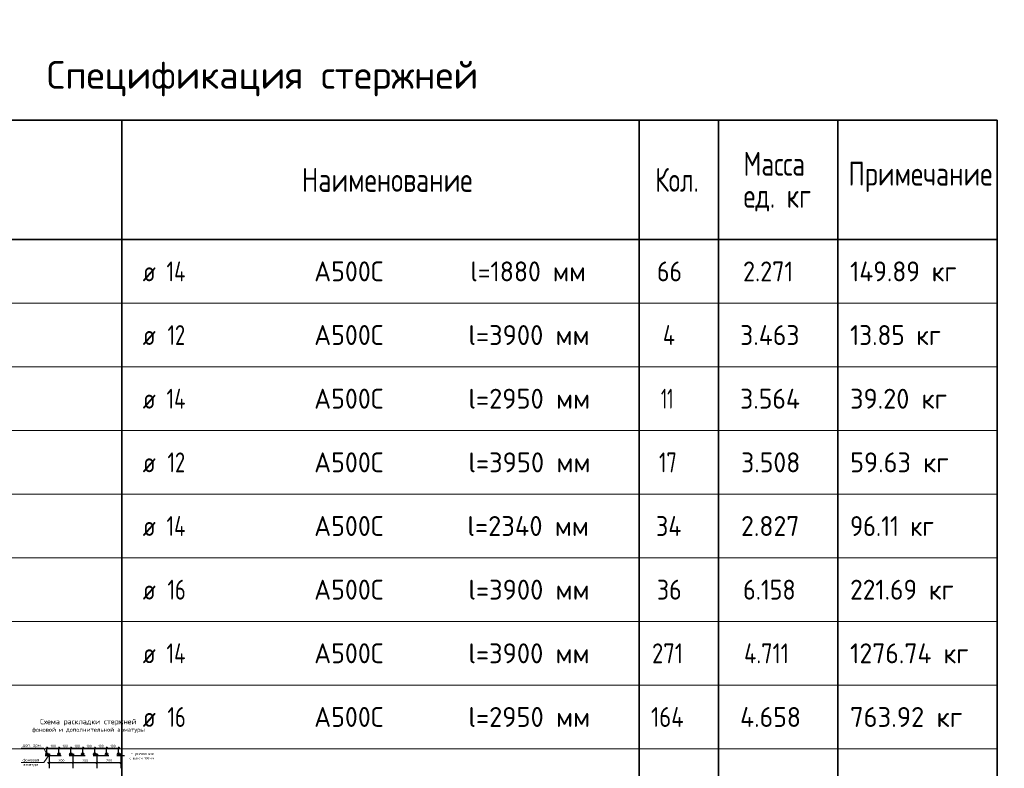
# Model space of a CAD drawing. Header units: metres. Extents: x -38 to 100, y -15 to 19.
# Tile 62 of 63: x 76 to 88, y 8 to 17. Entities that reach past the tile are written whole.
import ezdxf

# ---------------------------------------------------------------- set-up
doc = ezdxf.new("R2010")
doc.units = ezdxf.units.M
doc.header["$PDMODE"] = 65
doc.linetypes.add('______2', pattern=[0.27, 0.2, -0.07])
doc.layers.add('XR$4$_3898', color=7, linetype='Continuous')
doc.layers.add('XR$4$Размерная линия_ общее', color=7, linetype='Continuous', lineweight=13)
doc.styles.add('ISOCPEUR', font='txt')
doc.dimstyles.new('DIMSTYLE_8', dxfattribs={"dimtxt": 0.033, "dimasz": 0.0375, "dimexe": 0, "dimexo": 0, "dimgap": 0.0165, "dimtad": 2, "dimdec": 0, "dimlfac": 1000, "dimrnd": 1, "dimzin": 12, "dimdsep": 46, "dimtxsty": 'ISOCPEUR', "dimblk1": 'ALL_ML_STRICH', "dimblk2": 'ALL_ML_STRICH', "dimsah": 1, "dimcen": 0, "dimclrd": 7, "dimclre": 256, "dimclrt": 7, "dimadec": 0, "dimazin": 0, "dimtfac": 1, "dimtdec": 0, "dimtix": 1, "dimtmove": 2, "dimatfit": 3, "dimfxl": 0, "dimtzin": 0, "dimlwd": 0, "dimlwe": -3, "dimarcsym": 0})
doc.dimstyles.new('DIMSTYLE_9', dxfattribs={"dimtxt": 0.033, "dimasz": 0.0375, "dimexe": 0, "dimexo": 0, "dimgap": 0.0165, "dimtad": 2, "dimdec": 0, "dimlfac": 1000, "dimrnd": 1, "dimzin": 12, "dimdsep": 46, "dimtxsty": 'ISOCPEUR', "dimblk1": 'ALL_ML_STRICH', "dimblk2": 'ALL_ML_STRICH', "dimsah": 1, "dimcen": 0, "dimclrd": 7, "dimclre": 256, "dimclrt": 7, "dimadec": 0, "dimazin": 0, "dimtfac": 1, "dimtdec": 0, "dimtix": 1, "dimtmove": 2, "dimatfit": 3, "dimfxl": 0, "dimtzin": 0, "dimlwd": 0, "dimlwe": -3, "dimarcsym": 0})

# ---------------------------------------------------------------- blocks, each defined once
blk = doc.blocks.new('ALL_ML_STRICH')
at = {"color": 0, "linetype": 'ByBlock', "lineweight": -2}
for p, q in [((-1, 0), (0.5, 0)), ((-0.3, -0.3), (0.3, 0.3)), ((0, -0.5), (0, 0.5))]:
    blk.add_line(p, q, dxfattribs=at)
blk = doc.blocks.new('*D282')
at = {"layer": 'DEFPOINTS', "color": 7, "linetype": 'Continuous', "lineweight": 13, "transparency": 33554687}
for p in [(76.142, 8.16), (76.142, 8.082), (76.292, 8.082)]:
    blk.add_point(p, dxfattribs=at)
at = {"layer": 'XR$4$Размерная линия_ общее', "color": 253, "linetype": 'Continuous', "lineweight": -2, "true_color": 0xa0a0a0, "transparency": 33554687}
for p, q in [((76.142, 8.105), (76.142, 8.16)), ((76.292, 8.105), (76.292, 8.16))]:
    blk.add_line(p, q, dxfattribs=at)
at = {"layer": 'XR$4$Размерная линия_ общее', "color": 7, "linetype": 'Continuous', "lineweight": -2, "transparency": 33554687}
blk.add_line((76.142, 8.16), (76.292, 8.16), dxfattribs=at)
at = {"layer": 'XR$4$Размерная линия_ общее', "color": 7, "linetype": 'Continuous', "lineweight": 13, "transparency": 33554687, "xscale": 0.0375, "yscale": 0.0375, "zscale": 0.0375, "rotation": 180}
blk.add_blockref('ALL_ML_STRICH', (76.142, 8.16), dxfattribs=at)
at = {"layer": 'XR$4$Размерная линия_ общее', "color": 7, "linetype": 'Continuous', "lineweight": 13, "transparency": 33554687, "xscale": 0.0375, "yscale": 0.0375, "zscale": 0.0375}
blk.add_blockref('ALL_ML_STRICH', (76.292, 8.16), dxfattribs=at)
at = {"layer": 'XR$4$Размерная линия_ общее', "color": 7, "linetype": 'Continuous', "lineweight": 13, "transparency": 33554687, "insert": (76.187, 8.203), "char_height": 0.033, "width": 0.00165, "attachment_point": 1, "line_spacing_factor": 0.60241, "style": 'ISOCPEUR'}
blk.add_mtext('100', dxfattribs=at)
blk = doc.blocks.new('*D283')
at = {"layer": 'DEFPOINTS', "color": 7, "linetype": 'Continuous', "lineweight": 13, "transparency": 33554687}
for p in [(76.292, 8.16), (76.292, 8.082), (76.442, 8.082)]:
    blk.add_point(p, dxfattribs=at)
at = {"layer": 'XR$4$Размерная линия_ общее', "color": 253, "linetype": 'Continuous', "lineweight": -2, "true_color": 0xa0a0a0, "transparency": 33554687}
for p, q in [((76.292, 8.105), (76.292, 8.16)), ((76.442, 8.105), (76.442, 8.16))]:
    blk.add_line(p, q, dxfattribs=at)
at = {"layer": 'XR$4$Размерная линия_ общее', "color": 7, "linetype": 'Continuous', "lineweight": -2, "transparency": 33554687}
blk.add_line((76.292, 8.16), (76.442, 8.16), dxfattribs=at)
at = {"layer": 'XR$4$Размерная линия_ общее', "color": 7, "linetype": 'Continuous', "lineweight": 13, "transparency": 33554687, "xscale": 0.0375, "yscale": 0.0375, "zscale": 0.0375, "rotation": 180}
blk.add_blockref('ALL_ML_STRICH', (76.292, 8.16), dxfattribs=at)
at = {"layer": 'XR$4$Размерная линия_ общее', "color": 7, "linetype": 'Continuous', "lineweight": 13, "transparency": 33554687, "xscale": 0.0375, "yscale": 0.0375, "zscale": 0.0375}
blk.add_blockref('ALL_ML_STRICH', (76.442, 8.16), dxfattribs=at)
at = {"layer": 'XR$4$Размерная линия_ общее', "color": 7, "linetype": 'Continuous', "lineweight": 13, "transparency": 33554687, "insert": (76.337, 8.203), "char_height": 0.033, "width": 0.00165, "attachment_point": 1, "line_spacing_factor": 0.60241, "style": 'ISOCPEUR'}
blk.add_mtext('100', dxfattribs=at)
blk = doc.blocks.new('*D284')
at = {"layer": 'DEFPOINTS', "color": 7, "linetype": 'Continuous', "lineweight": 13, "transparency": 33554687}
for p in [(76.442, 8.16), (76.442, 8.082), (76.592, 8.082)]:
    blk.add_point(p, dxfattribs=at)
at = {"layer": 'XR$4$Размерная линия_ общее', "color": 253, "linetype": 'Continuous', "lineweight": -2, "true_color": 0xa0a0a0, "transparency": 33554687}
for p, q in [((76.442, 8.105), (76.442, 8.16)), ((76.592, 8.105), (76.592, 8.16))]:
    blk.add_line(p, q, dxfattribs=at)
at = {"layer": 'XR$4$Размерная линия_ общее', "color": 7, "linetype": 'Continuous', "lineweight": -2, "transparency": 33554687}
blk.add_line((76.442, 8.16), (76.592, 8.16), dxfattribs=at)
at = {"layer": 'XR$4$Размерная линия_ общее', "color": 7, "linetype": 'Continuous', "lineweight": 13, "transparency": 33554687, "xscale": 0.0375, "yscale": 0.0375, "zscale": 0.0375, "rotation": 180}
blk.add_blockref('ALL_ML_STRICH', (76.442, 8.16), dxfattribs=at)
at = {"layer": 'XR$4$Размерная линия_ общее', "color": 7, "linetype": 'Continuous', "lineweight": 13, "transparency": 33554687, "xscale": 0.0375, "yscale": 0.0375, "zscale": 0.0375}
blk.add_blockref('ALL_ML_STRICH', (76.592, 8.16), dxfattribs=at)
at = {"layer": 'XR$4$Размерная линия_ общее', "color": 7, "linetype": 'Continuous', "lineweight": 13, "transparency": 33554687, "insert": (76.487, 8.203), "char_height": 0.033, "width": 0.00165, "attachment_point": 1, "line_spacing_factor": 0.60241, "style": 'ISOCPEUR'}
blk.add_mtext('100', dxfattribs=at)
blk = doc.blocks.new('*D285')
at = {"layer": 'DEFPOINTS', "color": 7, "linetype": 'Continuous', "lineweight": 13, "transparency": 33554687}
for p in [(76.592, 8.16), (76.592, 8.082), (76.742, 8.082)]:
    blk.add_point(p, dxfattribs=at)
at = {"layer": 'XR$4$Размерная линия_ общее', "color": 253, "linetype": 'Continuous', "lineweight": -2, "true_color": 0xa0a0a0, "transparency": 33554687}
for p, q in [((76.592, 8.105), (76.592, 8.16)), ((76.742, 8.105), (76.742, 8.16))]:
    blk.add_line(p, q, dxfattribs=at)
at = {"layer": 'XR$4$Размерная линия_ общее', "color": 7, "linetype": 'Continuous', "lineweight": -2, "transparency": 33554687}
blk.add_line((76.592, 8.16), (76.742, 8.16), dxfattribs=at)
at = {"layer": 'XR$4$Размерная линия_ общее', "color": 7, "linetype": 'Continuous', "lineweight": 13, "transparency": 33554687, "xscale": 0.0375, "yscale": 0.0375, "zscale": 0.0375, "rotation": 180}
blk.add_blockref('ALL_ML_STRICH', (76.592, 8.16), dxfattribs=at)
at = {"layer": 'XR$4$Размерная линия_ общее', "color": 7, "linetype": 'Continuous', "lineweight": 13, "transparency": 33554687, "xscale": 0.0375, "yscale": 0.0375, "zscale": 0.0375}
blk.add_blockref('ALL_ML_STRICH', (76.742, 8.16), dxfattribs=at)
at = {"layer": 'XR$4$Размерная линия_ общее', "color": 7, "linetype": 'Continuous', "lineweight": 13, "transparency": 33554687, "insert": (76.637, 8.203), "char_height": 0.033, "width": 0.00165, "attachment_point": 1, "line_spacing_factor": 0.60241, "style": 'ISOCPEUR'}
blk.add_mtext('100', dxfattribs=at)
blk = doc.blocks.new('*D286')
at = {"layer": 'DEFPOINTS', "color": 7, "linetype": 'Continuous', "lineweight": 13, "transparency": 33554687}
for p in [(76.742, 8.16), (76.742, 8.082), (76.892, 8.082)]:
    blk.add_point(p, dxfattribs=at)
at = {"layer": 'XR$4$Размерная линия_ общее', "color": 253, "linetype": 'Continuous', "lineweight": -2, "true_color": 0xa0a0a0, "transparency": 33554687}
for p, q in [((76.742, 8.105), (76.742, 8.16)), ((76.892, 8.105), (76.892, 8.16))]:
    blk.add_line(p, q, dxfattribs=at)
at = {"layer": 'XR$4$Размерная линия_ общее', "color": 7, "linetype": 'Continuous', "lineweight": -2, "transparency": 33554687}
blk.add_line((76.742, 8.16), (76.892, 8.16), dxfattribs=at)
at = {"layer": 'XR$4$Размерная линия_ общее', "color": 7, "linetype": 'Continuous', "lineweight": 13, "transparency": 33554687, "xscale": 0.0375, "yscale": 0.0375, "zscale": 0.0375, "rotation": 180}
blk.add_blockref('ALL_ML_STRICH', (76.742, 8.16), dxfattribs=at)
at = {"layer": 'XR$4$Размерная линия_ общее', "color": 7, "linetype": 'Continuous', "lineweight": 13, "transparency": 33554687, "xscale": 0.0375, "yscale": 0.0375, "zscale": 0.0375}
blk.add_blockref('ALL_ML_STRICH', (76.892, 8.16), dxfattribs=at)
at = {"layer": 'XR$4$Размерная линия_ общее', "color": 7, "linetype": 'Continuous', "lineweight": 13, "transparency": 33554687, "insert": (76.787, 8.203), "char_height": 0.033, "width": 0.00165, "attachment_point": 1, "line_spacing_factor": 0.60241, "style": 'ISOCPEUR'}
blk.add_mtext('100', dxfattribs=at)
blk = doc.blocks.new('*D287')
at = {"layer": 'DEFPOINTS', "color": 7, "linetype": 'Continuous', "lineweight": 13, "transparency": 33554687}
for p in [(76.892, 8.16), (76.892, 8.082), (77.042, 8.082)]:
    blk.add_point(p, dxfattribs=at)
at = {"layer": 'XR$4$Размерная линия_ общее', "color": 253, "linetype": 'Continuous', "lineweight": -2, "true_color": 0xa0a0a0, "transparency": 33554687}
for p, q in [((76.892, 8.105), (76.892, 8.16)), ((77.042, 8.105), (77.042, 8.16))]:
    blk.add_line(p, q, dxfattribs=at)
at = {"layer": 'XR$4$Размерная линия_ общее', "color": 7, "linetype": 'Continuous', "lineweight": -2, "transparency": 33554687}
blk.add_line((76.892, 8.16), (77.042, 8.16), dxfattribs=at)
at = {"layer": 'XR$4$Размерная линия_ общее', "color": 7, "linetype": 'Continuous', "lineweight": 13, "transparency": 33554687, "xscale": 0.0375, "yscale": 0.0375, "zscale": 0.0375, "rotation": 180}
blk.add_blockref('ALL_ML_STRICH', (76.892, 8.16), dxfattribs=at)
at = {"layer": 'XR$4$Размерная линия_ общее', "color": 7, "linetype": 'Continuous', "lineweight": 13, "transparency": 33554687, "xscale": 0.0375, "yscale": 0.0375, "zscale": 0.0375}
blk.add_blockref('ALL_ML_STRICH', (77.042, 8.16), dxfattribs=at)
at = {"layer": 'XR$4$Размерная линия_ общее', "color": 7, "linetype": 'Continuous', "lineweight": 13, "transparency": 33554687, "insert": (76.937, 8.203), "char_height": 0.033, "width": 0.00165, "attachment_point": 1, "line_spacing_factor": 0.60241, "style": 'ISOCPEUR'}
blk.add_mtext('100', dxfattribs=at)
blk = doc.blocks.new('*D288')
at = {"layer": 'DEFPOINTS', "color": 7, "linetype": 'Continuous', "lineweight": 13, "transparency": 33554687}
for p in [(76.169, 8.076), (76.469, 8.076), (76.169, 7.979)]:
    blk.add_point(p, dxfattribs=at)
at = {"layer": 'XR$4$Размерная линия_ общее', "color": 253, "linetype": 'Continuous', "lineweight": -2, "true_color": 0xa0a0a0, "transparency": 33554687}
for p, q in [((76.169, 8.054), (76.169, 7.979)), ((76.469, 8.054), (76.469, 7.979))]:
    blk.add_line(p, q, dxfattribs=at)
at = {"layer": 'XR$4$Размерная линия_ общее', "color": 7, "linetype": 'Continuous', "lineweight": -2, "transparency": 33554687}
blk.add_line((76.169, 7.979), (76.469, 7.979), dxfattribs=at)
at = {"layer": 'XR$4$Размерная линия_ общее', "color": 7, "linetype": 'Continuous', "lineweight": 13, "transparency": 33554687, "xscale": 0.0375, "yscale": 0.0375, "zscale": 0.0375, "rotation": 180}
blk.add_blockref('ALL_ML_STRICH', (76.169, 7.979), dxfattribs=at)
at = {"layer": 'XR$4$Размерная линия_ общее', "color": 7, "linetype": 'Continuous', "lineweight": 13, "transparency": 33554687, "xscale": 0.0375, "yscale": 0.0375, "zscale": 0.0375}
blk.add_blockref('ALL_ML_STRICH', (76.469, 7.979), dxfattribs=at)
at = {"layer": 'XR$4$Размерная линия_ общее', "color": 7, "linetype": 'Continuous', "lineweight": 13, "transparency": 33554687, "insert": (76.286, 8.022), "char_height": 0.033, "width": 0.00165, "attachment_point": 1, "line_spacing_factor": 0.60241, "style": 'ISOCPEUR'}
blk.add_mtext('200', dxfattribs=at)
blk = doc.blocks.new('*D289')
at = {"layer": 'DEFPOINTS', "color": 7, "linetype": 'Continuous', "lineweight": 13, "transparency": 33554687}
for p in [(76.469, 8.076), (76.769, 8.076), (76.469, 7.979)]:
    blk.add_point(p, dxfattribs=at)
at = {"layer": 'XR$4$Размерная линия_ общее', "color": 253, "linetype": 'Continuous', "lineweight": -2, "true_color": 0xa0a0a0, "transparency": 33554687}
for p, q in [((76.469, 8.054), (76.469, 7.979)), ((76.769, 8.054), (76.769, 7.979))]:
    blk.add_line(p, q, dxfattribs=at)
at = {"layer": 'XR$4$Размерная линия_ общее', "color": 7, "linetype": 'Continuous', "lineweight": -2, "transparency": 33554687}
blk.add_line((76.469, 7.979), (76.769, 7.979), dxfattribs=at)
at = {"layer": 'XR$4$Размерная линия_ общее', "color": 7, "linetype": 'Continuous', "lineweight": 13, "transparency": 33554687, "xscale": 0.0375, "yscale": 0.0375, "zscale": 0.0375, "rotation": 180}
blk.add_blockref('ALL_ML_STRICH', (76.469, 7.979), dxfattribs=at)
at = {"layer": 'XR$4$Размерная линия_ общее', "color": 7, "linetype": 'Continuous', "lineweight": 13, "transparency": 33554687, "xscale": 0.0375, "yscale": 0.0375, "zscale": 0.0375}
blk.add_blockref('ALL_ML_STRICH', (76.769, 7.979), dxfattribs=at)
at = {"layer": 'XR$4$Размерная линия_ общее', "color": 7, "linetype": 'Continuous', "lineweight": 13, "transparency": 33554687, "insert": (76.586, 8.022), "char_height": 0.033, "width": 0.00165, "attachment_point": 1, "line_spacing_factor": 0.60241, "style": 'ISOCPEUR'}
blk.add_mtext('200', dxfattribs=at)
blk = doc.blocks.new('*D290')
at = {"layer": 'DEFPOINTS', "color": 7, "linetype": 'Continuous', "lineweight": 13, "transparency": 33554687}
for p in [(76.769, 8.076), (77.069, 8.076), (76.769, 7.979)]:
    blk.add_point(p, dxfattribs=at)
at = {"layer": 'XR$4$Размерная линия_ общее', "color": 253, "linetype": 'Continuous', "lineweight": -2, "true_color": 0xa0a0a0, "transparency": 33554687}
for p, q in [((76.769, 8.054), (76.769, 7.979)), ((77.069, 8.054), (77.069, 7.979))]:
    blk.add_line(p, q, dxfattribs=at)
at = {"layer": 'XR$4$Размерная линия_ общее', "color": 7, "linetype": 'Continuous', "lineweight": -2, "transparency": 33554687}
blk.add_line((76.769, 7.979), (77.069, 7.979), dxfattribs=at)
at = {"layer": 'XR$4$Размерная линия_ общее', "color": 7, "linetype": 'Continuous', "lineweight": 13, "transparency": 33554687, "xscale": 0.0375, "yscale": 0.0375, "zscale": 0.0375, "rotation": 180}
blk.add_blockref('ALL_ML_STRICH', (76.769, 7.979), dxfattribs=at)
at = {"layer": 'XR$4$Размерная линия_ общее', "color": 7, "linetype": 'Continuous', "lineweight": 13, "transparency": 33554687, "xscale": 0.0375, "yscale": 0.0375, "zscale": 0.0375}
blk.add_blockref('ALL_ML_STRICH', (77.069, 7.979), dxfattribs=at)
at = {"layer": 'XR$4$Размерная линия_ общее', "color": 7, "linetype": 'Continuous', "lineweight": 13, "transparency": 33554687, "insert": (76.886, 8.022), "char_height": 0.033, "width": 0.00165, "attachment_point": 1, "line_spacing_factor": 0.60241, "style": 'ISOCPEUR'}
blk.add_mtext('200', dxfattribs=at)

msp = doc.modelspace()

# ---------------------------------------------------------------- hatches: boundary and pattern name
at = {"linetype": 'Continuous', "lineweight": 25, "true_color": 0xa2a2a2, "transparency": 33554687}
for points in [[(76.1539, 8.0913), (76.1526, 8.0928), (76.1511, 8.0941), (76.1495, 8.0952), (76.1477, 8.096), (76.1458, 8.0967), (76.1439, 8.097), (76.142, 8.0972), (76.14, 8.097), (76.1381, 8.0967), (76.1362, 8.096), (76.1345, 8.0952), (76.1328, 8.0941), (76.1314, 8.0928), (76.1301, 8.0913), (76.129, 8.0897), (76.1281, 8.0879), (76.1275, 8.0861), (76.1271, 8.0841), (76.127, 8.0822), (76.1271, 8.0802), (76.1275, 8.0783), (76.1281, 8.0764), (76.129, 8.0747), (76.1301, 8.073), (76.1314, 8.0716), (76.1328, 8.0703), (76.1345, 8.0692), (76.1362, 8.0683), (76.1381, 8.0677), (76.14, 8.0673), (76.142, 8.0672), (76.1439, 8.0673), (76.1458, 8.0677), (76.1477, 8.0683), (76.1495, 8.0692), (76.1511, 8.0703), (76.1526, 8.0716), (76.1539, 8.073), (76.155, 8.0747), (76.1558, 8.0764), (76.1565, 8.0783), (76.1568, 8.0802), (76.157, 8.0822), (76.1568, 8.0841), (76.1565, 8.0861), (76.1558, 8.0879), (76.155, 8.0897)], [(76.3039, 8.0913), (76.3026, 8.0928), (76.3011, 8.0941), (76.2995, 8.0952), (76.2977, 8.096), (76.2958, 8.0967), (76.2939, 8.097), (76.292, 8.0972), (76.29, 8.097), (76.2881, 8.0967), (76.2862, 8.096), (76.2845, 8.0952), (76.2828, 8.0941), (76.2814, 8.0928), (76.2801, 8.0913), (76.279, 8.0897), (76.2781, 8.0879), (76.2775, 8.0861), (76.2771, 8.0841), (76.277, 8.0822), (76.2771, 8.0802), (76.2775, 8.0783), (76.2781, 8.0764), (76.279, 8.0747), (76.2801, 8.073), (76.2814, 8.0716), (76.2828, 8.0703), (76.2845, 8.0692), (76.2862, 8.0683), (76.2881, 8.0677), (76.29, 8.0673), (76.292, 8.0672), (76.2939, 8.0673), (76.2958, 8.0677), (76.2977, 8.0683), (76.2995, 8.0692), (76.3011, 8.0703), (76.3026, 8.0716), (76.3039, 8.073), (76.305, 8.0747), (76.3058, 8.0764), (76.3065, 8.0783), (76.3068, 8.0802), (76.307, 8.0822), (76.3068, 8.0841), (76.3065, 8.0861), (76.3058, 8.0879), (76.305, 8.0897)], [(76.4539, 8.0913), (76.4526, 8.0928), (76.4511, 8.0941), (76.4495, 8.0952), (76.4477, 8.096), (76.4458, 8.0967), (76.4439, 8.097), (76.442, 8.0972), (76.44, 8.097), (76.4381, 8.0967), (76.4362, 8.096), (76.4345, 8.0952), (76.4328, 8.0941), (76.4314, 8.0928), (76.4301, 8.0913), (76.429, 8.0897), (76.4281, 8.0879), (76.4275, 8.0861), (76.4271, 8.0841), (76.427, 8.0822), (76.4271, 8.0802), (76.4275, 8.0783), (76.4281, 8.0764), (76.429, 8.0747), (76.4301, 8.073), (76.4314, 8.0716), (76.4328, 8.0703), (76.4345, 8.0692), (76.4362, 8.0683), (76.4381, 8.0677), (76.44, 8.0673), (76.442, 8.0672), (76.4439, 8.0673), (76.4458, 8.0677), (76.4477, 8.0683), (76.4495, 8.0692), (76.4511, 8.0703), (76.4526, 8.0716), (76.4539, 8.073), (76.455, 8.0747), (76.4558, 8.0764), (76.4565, 8.0783), (76.4568, 8.0802), (76.457, 8.0822), (76.4568, 8.0841), (76.4565, 8.0861), (76.4558, 8.0879), (76.455, 8.0897)], [(76.6039, 8.0913), (76.6026, 8.0928), (76.6011, 8.0941), (76.5995, 8.0952), (76.5977, 8.096), (76.5958, 8.0967), (76.5939, 8.097), (76.592, 8.0972), (76.59, 8.097), (76.5881, 8.0967), (76.5862, 8.096), (76.5845, 8.0952), (76.5828, 8.0941), (76.5814, 8.0928), (76.5801, 8.0913), (76.579, 8.0897), (76.5781, 8.0879), (76.5775, 8.0861), (76.5771, 8.0841), (76.577, 8.0822), (76.5771, 8.0802), (76.5775, 8.0783), (76.5781, 8.0764), (76.579, 8.0747), (76.5801, 8.073), (76.5814, 8.0716), (76.5828, 8.0703), (76.5845, 8.0692), (76.5862, 8.0683), (76.5881, 8.0677), (76.59, 8.0673), (76.592, 8.0672), (76.5939, 8.0673), (76.5958, 8.0677), (76.5977, 8.0683), (76.5995, 8.0692), (76.6011, 8.0703), (76.6026, 8.0716), (76.6039, 8.073), (76.605, 8.0747), (76.6058, 8.0764), (76.6065, 8.0783), (76.6068, 8.0802), (76.607, 8.0822), (76.6068, 8.0841), (76.6065, 8.0861), (76.6058, 8.0879), (76.605, 8.0897)], [(76.7539, 8.0913), (76.7526, 8.0928), (76.7511, 8.0941), (76.7495, 8.0952), (76.7477, 8.096), (76.7458, 8.0967), (76.7439, 8.097), (76.742, 8.0972), (76.74, 8.097), (76.7381, 8.0967), (76.7362, 8.096), (76.7345, 8.0952), (76.7328, 8.0941), (76.7314, 8.0928), (76.7301, 8.0913), (76.729, 8.0897), (76.7281, 8.0879), (76.7275, 8.0861), (76.7271, 8.0841), (76.727, 8.0822), (76.7271, 8.0802), (76.7275, 8.0783), (76.7281, 8.0764), (76.729, 8.0747), (76.7301, 8.073), (76.7314, 8.0716), (76.7328, 8.0703), (76.7345, 8.0692), (76.7362, 8.0683), (76.7381, 8.0677), (76.74, 8.0673), (76.742, 8.0672), (76.7439, 8.0673), (76.7458, 8.0677), (76.7477, 8.0683), (76.7495, 8.0692), (76.7511, 8.0703), (76.7526, 8.0716), (76.7539, 8.073), (76.755, 8.0747), (76.7558, 8.0764), (76.7565, 8.0783), (76.7568, 8.0802), (76.757, 8.0822), (76.7568, 8.0841), (76.7565, 8.0861), (76.7558, 8.0879), (76.755, 8.0897)], [(76.9039, 8.0913), (76.9026, 8.0928), (76.9011, 8.0941), (76.8995, 8.0952), (76.8977, 8.096), (76.8958, 8.0967), (76.8939, 8.097), (76.892, 8.0972), (76.89, 8.097), (76.8881, 8.0967), (76.8862, 8.096), (76.8845, 8.0952), (76.8828, 8.0941), (76.8814, 8.0928), (76.8801, 8.0913), (76.879, 8.0897), (76.8781, 8.0879), (76.8775, 8.0861), (76.8771, 8.0841), (76.877, 8.0822), (76.8771, 8.0802), (76.8775, 8.0783), (76.8781, 8.0764), (76.879, 8.0747), (76.8801, 8.073), (76.8814, 8.0716), (76.8828, 8.0703), (76.8845, 8.0692), (76.8862, 8.0683), (76.8881, 8.0677), (76.89, 8.0673), (76.892, 8.0672), (76.8939, 8.0673), (76.8958, 8.0677), (76.8977, 8.0683), (76.8995, 8.0692), (76.9011, 8.0703), (76.9026, 8.0716), (76.9039, 8.073), (76.905, 8.0747), (76.9058, 8.0764), (76.9065, 8.0783), (76.9068, 8.0802), (76.907, 8.0822), (76.9068, 8.0841), (76.9065, 8.0861), (76.9058, 8.0879), (76.905, 8.0897)], [(77.0539, 8.0913), (77.0526, 8.0928), (77.0511, 8.0941), (77.0495, 8.0952), (77.0477, 8.096), (77.0458, 8.0967), (77.0439, 8.097), (77.042, 8.0972), (77.04, 8.097), (77.0381, 8.0967), (77.0362, 8.096), (77.0345, 8.0952), (77.0328, 8.0941), (77.0314, 8.0928), (77.0301, 8.0913), (77.029, 8.0897), (77.0281, 8.0879), (77.0275, 8.0861), (77.0271, 8.0841), (77.027, 8.0822), (77.0271, 8.0802), (77.0275, 8.0783), (77.0281, 8.0764), (77.029, 8.0747), (77.0301, 8.073), (77.0314, 8.0716), (77.0328, 8.0703), (77.0345, 8.0692), (77.0362, 8.0683), (77.0381, 8.0677), (77.04, 8.0673), (77.042, 8.0672), (77.0439, 8.0673), (77.0458, 8.0677), (77.0477, 8.0683), (77.0495, 8.0692), (77.0511, 8.0703), (77.0526, 8.0716), (77.0539, 8.073), (77.055, 8.0747), (77.0558, 8.0764), (77.0565, 8.0783), (77.0568, 8.0802), (77.057, 8.0822), (77.0568, 8.0841), (77.0565, 8.0861), (77.0558, 8.0879), (77.055, 8.0897)]]:
    msp.add_hatch(color=253, dxfattribs=at).paths.add_polyline_path(points)

# ---------------------------------------------------------------- linework, layer by layer
at = {"color": 7, "linetype": 'Continuous', "lineweight": 35, "transparency": 33554687}
for p, q in [((88.0842, 16.0519), (69.5842, 16.0519)), ((77.0842, 16.0519), (77.0842, 14.5519)), ((83.5842, 16.0519), (83.5842, 14.5519)), ((84.5842, 16.0519), (84.5842, 14.5519)), ((86.0842, 16.0519), (86.0842, 14.5519)), ((88.0842, 16.0519), (88.0842, 14.5519)), ((88.0842, 14.5519), (69.5842, 14.5519)), ((77.0842, 14.5519), (77.0842, 13.7519)), ((83.5842, 14.5519), (83.5842, 13.7519)), ((84.5842, 14.5519), (84.5842, 13.7519)), ((86.0842, 14.5519), (86.0842, 13.7519)), ((88.0842, 14.5519), (88.0842, 13.7519)), ((77.0842, 13.7519), (77.0842, 12.9519)), ((83.5842, 13.7519), (83.5842, 12.9519)), ((84.5842, 13.7519), (84.5842, 12.9519)), ((86.0842, 13.7519), (86.0842, 12.9519)), ((88.0842, 13.7519), (88.0842, 12.9519)), ((77.0842, 12.9519), (77.0842, 12.1519)), ((83.5842, 12.9519), (83.5842, 12.1519)), ((84.5842, 12.9519), (84.5842, 12.1519)), ((86.0842, 12.9519), (86.0842, 12.1519)), ((88.0842, 12.9519), (88.0842, 12.1519)), ((77.0842, 12.1519), (77.0842, 11.3519)), ((83.5842, 12.1519), (83.5842, 11.3519)), ((84.5842, 12.1519), (84.5842, 11.3519)), ((86.0842, 12.1519), (86.0842, 11.3519)), ((88.0842, 12.1519), (88.0842, 11.3519)), ((77.0842, 11.3519), (77.0842, 10.5519)), ((83.5842, 11.3519), (83.5842, 10.5519)), ((84.5842, 11.3519), (84.5842, 10.5519)), ((86.0842, 11.3519), (86.0842, 10.5519)), ((88.0842, 11.3519), (88.0842, 10.5519)), ((77.0842, 10.5519), (77.0842, 9.7519)), ((83.5842, 10.5519), (83.5842, 9.7519)), ((84.5842, 10.5519), (84.5842, 9.7519)), ((86.0842, 10.5519), (86.0842, 9.7519)), ((88.0842, 10.5519), (88.0842, 9.7519)), ((77.0842, 9.7519), (77.0842, 8.9519)), ((83.5842, 9.7519), (83.5842, 8.9519)), ((84.5842, 9.7519), (84.5842, 8.9519)), ((86.0842, 9.7519), (86.0842, 8.9519)), ((88.0842, 9.7519), (88.0842, 8.9519)), ((77.0842, 8.9519), (77.0842, 8.1519)), ((83.5842, 8.9519), (83.5842, 8.1519)), ((84.5842, 8.9519), (84.5842, 8.1519)), ((86.0842, 8.9519), (86.0842, 8.1519)), ((88.0842, 8.9519), (88.0842, 8.1519)), ((77.0842, 8.1519), (77.0842, 7.3519)), ((83.5842, 8.1519), (83.5842, 7.3519)), ((84.5842, 8.1519), (84.5842, 7.3519)), ((86.0842, 8.1519), (86.0842, 7.3519)), ((88.0842, 8.1519), (88.0842, 7.3519))]:
    msp.add_line(p, q, dxfattribs=at)
at = {"color": 7, "linetype": 'Continuous', "lineweight": 13, "transparency": 33554687}
for p, q in [((88.0842, 13.7519), (69.5842, 13.7519)), ((88.0842, 12.9519), (69.5842, 12.9519)), ((88.0842, 12.1519), (69.5842, 12.1519)), ((88.0842, 11.3519), (69.5842, 11.3519)), ((88.0842, 10.5519), (69.5842, 10.5519)), ((88.0842, 9.7519), (69.5842, 9.7519)), ((88.0842, 8.9519), (69.5842, 8.9519)), ((88.0842, 8.1519), (69.5842, 8.1519))]:
    msp.add_line(p, q, dxfattribs=at)
at = {"color": 8, "linetype": '______2', "lineweight": -3, "true_color": 0x737373, "transparency": 33554687}
msp.add_line((76.121, 8.0672), (77.117, 8.0672), dxfattribs=at)
at = {"color": 7, "linetype": 'Continuous', "lineweight": 13, "transparency": 33554687}
for points in [[(75.8169, 8.1596), (76.1005, 8.1596), (76.142, 8.0822)], [(75.8169, 7.9792), (76.1039, 7.9792), (76.169, 8.0762)]]:
    msp.add_lwpolyline(points, dxfattribs=at)
at = {"layer": 'XR$4$_3898', "color": 7, "linetype": 'Continuous', "lineweight": 35, "transparency": 33554687}
for centre, radius in [((76.142, 8.0822), 0.015), ((76.169, 8.0762), 0.009), ((76.292, 8.0822), 0.015), ((76.442, 8.0822), 0.015), ((76.469, 8.0762), 0.009), ((76.592, 8.0822), 0.015), ((76.742, 8.0822), 0.015), ((76.769, 8.0762), 0.009), ((76.892, 8.0822), 0.015), ((77.042, 8.0822), 0.015), ((77.069, 8.0762), 0.009)]:
    msp.add_circle(centre, radius, dxfattribs=at)
at = {"layer": 'XR$4$Размерная линия_ общее', "color": 253, "linetype": 'Continuous', "lineweight": -3, "true_color": 0xa0a0a0, "transparency": 33554687}
for p, q in [((76.169, 7.9792), (76.169, 7.9072)), ((76.469, 7.9792), (76.469, 7.9072)), ((76.769, 7.9792), (76.769, 7.9072)), ((77.069, 7.9792), (77.069, 7.9072))]:
    msp.add_line(p, q, dxfattribs=at)

# ---------------------------------------------------------------- texts
at = {"color": 7, "linetype": 'Continuous', "lineweight": 35, "transparency": 33554687, "attachment_point": 7, "style": 'ISOCPEUR'}
for s, insert, char_height, width in [('\\W0.99;Спецификация стержней', (76.1392, 16.3519), 0.35, 5.559674), ('\\W0.76;Масса', (84.8969, 15.3542), 0.3, 1.001696), ('\\W0.78;Наименование', (79.3455, 15.1519), 0.3, 2.22783), ('\\W0.74;Кол.', (83.7875, 15.1519), 0.3, 0.710583), ('\\W0.78;Примечание', (86.215, 15.1489), 0.3, 1.867518), ('\\W0.76;ед. кг', (84.8969, 14.9042), 0.3, 1.001193), ('\\W0.76;14', (77.6444, 14.0269), 0.25, 0.420468), ('\\W0.95;А500С', (79.5002, 14.0269), 0.25, 1.042909), ('\\W0.94;l=1880 мм', (81.4642, 14.0269), 0.25, 1.591262), ('\\W0.87;66', (83.8092, 14.0269), 0.25, 0.45901), ('\\W0.88;2.271', (84.8917, 14.0269), 0.25, 0.834261), ('\\W0.93;149.89 кг', (86.2367, 14.0269), 0.25, 1.5409), ('\\W0.82;ø', (77.3461, 14.0269), 0.25, 0.327205), ('\\W0.97;l=3900 мм', (81.4392, 13.2269), 0.25, 1.64508), ('\\W0.82;ø', (77.3461, 13.2269), 0.25, 0.327205), ('\\W0.75;12', (77.6569, 13.2269), 0.25, 0.393567), ('\\W0.95;А500С', (79.5002, 13.2269), 0.25, 1.042909), ('\\W0.80;4', (83.8842, 13.2269), 0.25, 0.299861), ('\\W0.94;3.463', (84.8542, 13.2269), 0.25, 0.916955), ('\\W0.92;13.85 кг', (86.2367, 13.2269), 0.25, 1.339754), ('\\W0.76;14', (77.6444, 12.4269), 0.25, 0.420468), ('\\W0.95;А500С', (79.5002, 12.4269), 0.25, 1.042909), ('\\W0.97;l=2950 мм', (81.4392, 12.4269), 0.25, 1.64508), ('\\W0.62;11', (83.8592, 12.4269), 0.25, 0.328125), ('\\W0.94;3.564', (84.8542, 12.4269), 0.25, 0.916955), ('\\W0.96;39.20 кг', (86.2367, 12.4269), 0.25, 1.394319), ('\\W0.82;ø', (77.3461, 12.4269), 0.25, 0.327205), ('\\W0.75;12', (77.6569, 11.6269), 0.25, 0.393567), ('\\W0.95;А500С', (79.5002, 11.6269), 0.25, 1.042909), ('\\W0.97;l=3950 мм', (81.4392, 11.6269), 0.25, 1.64508), ('\\W0.94;3.508', (84.8667, 11.6269), 0.25, 0.891677), ('\\W0.96;59.63 кг', (86.2367, 11.6269), 0.25, 1.394319), ('\\W0.82;ø', (77.3461, 11.6269), 0.25, 0.327205), ('\\W0.75;17', (83.8342, 11.6269), 0.25, 0.393567), ('\\W0.82;ø', (77.3461, 10.8269), 0.25, 0.327205), ('\\W0.76;14', (77.6444, 10.8269), 0.25, 0.420468), ('\\W0.95;А500С', (79.5002, 10.8269), 0.25, 1.042909), ('\\W0.97;l=2340 мм', (81.4267, 10.8269), 0.25, 1.670194), ('\\W0.88;34', (83.7967, 10.8269), 0.25, 0.484994), ('\\W0.94;2.827', (84.8667, 10.8269), 0.25, 0.891677), ('\\W0.89;96.11 кг', (86.2367, 10.8269), 0.25, 1.285189), ('\\W0.75;16', (77.6569, 10.0269), 0.25, 0.393567), ('\\W0.95;А500С', (79.5002, 10.0269), 0.25, 1.042909), ('\\W0.97;l=3900 мм', (81.4392, 10.0269), 0.25, 1.64508), ('\\W0.87;36', (83.8092, 10.0269), 0.25, 0.45901), ('\\W0.88;6.158', (84.8917, 10.0269), 0.25, 0.834261), ('\\W0.93;221.69 кг', (86.2367, 10.0269), 0.25, 1.515712), ('\\W0.82;ø', (77.3461, 10.0269), 0.25, 0.327205), ('\\W0.82;ø', (77.3461, 9.2269), 0.25, 0.327205), ('\\W0.76;14', (77.6444, 9.2269), 0.25, 0.420468), ('\\W0.95;А500С', (79.5002, 9.2269), 0.25, 1.042909), ('\\W0.97;l=3900 мм', (81.4392, 9.2269), 0.25, 1.64508), ('\\W0.83;271', (83.7467, 9.2269), 0.25, 0.577922), ('\\W0.82;4.711', (84.9042, 9.2269), 0.25, 0.802569), ('\\W0.94;1276.74 кг', (86.2367, 9.2269), 0.25, 1.716601), ('\\W0.75;16', (77.6569, 8.4269), 0.25, 0.393567), ('\\W0.95;А500С', (79.5002, 8.4269), 0.25, 1.042909), ('\\W0.97;l=2950 мм', (81.4392, 8.4269), 0.25, 1.64508), ('\\W0.83;164', (83.7342, 8.4269), 0.25, 0.603886), ('\\W0.94;4.658', (84.8542, 8.4269), 0.25, 0.916955), ('\\W0.97;763.92 кг', (86.2367, 8.4269), 0.25, 1.569728), ('\\W0.82;ø', (77.3461, 8.4269), 0.25, 0.327205)]:
    msp.add_mtext(s, dxfattribs=dict(at, insert=insert, char_height=char_height, width=width))
at = {"color": 7, "linetype": 'Continuous', "lineweight": 13, "transparency": 33554687, "line_spacing_factor": 0.963855}
for s, insert, char_height, width, attachment_point in [('\\A1;{\\fISOCPEUR|i0|b0;\\H0.067500;\\W1.000000;\\C7;Схема раскладки стержней}\\P{\\fISOCPEUR|i0|b0;\\H0.052500;\\W1.000000;\\C7;фоновой и дополнительной арматуры}\\P', (76.6624, 8.5276), 0.0675, 1.584056, 2), ('\\A1;{\\fISOCPEUR|i0|b0;\\H0.037500;\\W1.000000;\\C7;- усиление}\\P{\\fISOCPEUR|i0|b0;\\H0.030000;\\W1.000000;\\C7;с шагом 100мм}\\P', (77.4865, 8.1109), 0.0375, 0.328781, 3), ('\\A1;{\\fISOCPEUR|i0|b0;\\H0.037500;\\W1.000000;\\C7;фоновая}\\P{\\fISOCPEUR|i0|b0;\\H0.030000;\\W1.000000;\\C7;арматура}\\P', (75.9399, 8.0306), 0.0375, 0.223781, 2)]:
    msp.add_mtext(s, dxfattribs=dict(at, insert=insert, char_height=char_height, width=width, attachment_point=attachment_point))
at = {"color": 7, "linetype": 'Continuous', "lineweight": 13, "transparency": 33554687, "insert": (75.9549, 8.1921), "char_height": 0.0375, "width": 0.228103, "attachment_point": 5, "style": 'ISOCPEUR'}
msp.add_mtext('\\A1;{\\fISOCPEUR|i0|b0;\\H0.037500;\\W1.000000;\\C7;доп. арм.}\\P', dxfattribs=at)

# ---------------------------------------------------------------- dimensions: what is measured, and where the dimension line sits
at = {"layer": 'XR$4$Размерная линия_ общее', "color": 7, "linetype": 'Continuous', "lineweight": 13, "transparency": 33554687}
for base, p1, p2, text, dimstyle, picture, middle in [((76.292, 8.1596), (76.142, 8.1047), (76.292, 8.1047), '100', 'DIMSTYLE_8', '*D282', (76.217, 8.1761)), ((76.442, 8.1596), (76.292, 8.1047), (76.442, 8.1047), '100', 'DIMSTYLE_9', '*D283', (76.367, 8.1761)), ((76.592, 8.1596), (76.442, 8.1047), (76.592, 8.1047), '100', 'DIMSTYLE_9', '*D284', (76.517, 8.1761)), ((76.742, 8.1596), (76.592, 8.1047), (76.742, 8.1047), '100', 'DIMSTYLE_9', '*D285', (76.667, 8.1761)), ((76.892, 8.1596), (76.742, 8.1047), (76.892, 8.1047), '100', 'DIMSTYLE_9', '*D286', (76.817, 8.1761)), ((77.042, 8.1596), (76.892, 8.1047), (77.042, 8.1047), '100', 'DIMSTYLE_9', '*D287', (76.967, 8.1761)), ((76.469, 7.9792), (76.169, 8.0537), (76.469, 8.0537), '200', 'DIMSTYLE_9', '*D288', (76.319, 7.9957)), ((76.769, 7.9792), (76.469, 8.0537), (76.769, 8.0537), '200', 'DIMSTYLE_9', '*D289', (76.619, 7.9957)), ((77.069, 7.9792), (76.769, 8.0537), (77.069, 8.0537), '200', 'DIMSTYLE_9', '*D290', (76.919, 7.9957))]:
    dim = msp.add_linear_dim(base=base, p1=p1, p2=p2, text=text, dimstyle=dimstyle, override={"dimpost": '<>', "dimclrd": 7, "dimclre": 253, "dimclrt": 7, "dimlwd": 0, "dimlwe": 65533}, dxfattribs=at)
    dim.commit()
    dim.dimension.update_dxf_attribs({"geometry": picture, "text_midpoint": middle, "dimtype": 160})

doc.saveas('drawing.dxf')
